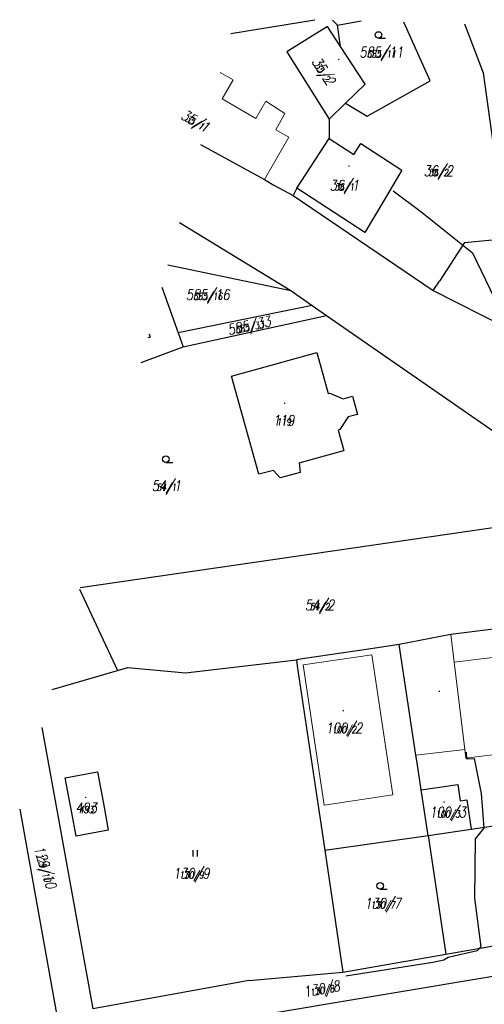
# Model space of a CAD drawing. Header units: feet. Extents: x -783217 to -782936, y -1044805 to -1043930.
# Tile 73 of 81: x -783075 to -783022, y -1044236 to -1044124. Entities that reach past the tile are written whole.
import ezdxf
from ezdxf.enums import TextEntityAlignment as Align

# ---------------------------------------------------------------- set-up
doc = ezdxf.new("R2010")
doc.units = ezdxf.units.FT
doc.header["$MEASUREMENT"] = 0
doc.layers.add('KN_hranice pozemků', color=140, linetype='Continuous', lineweight=30)
doc.layers.add('KN_slučky', color=253, linetype='Continuous', lineweight=9)
for name, color, linetype in [('KN_POZEMKY 500', 140, 'Continuous'), ('KN_značky kultur', 7, 'Continuous'), ('KN_čísla pozemků', 140, 'Continuous'), ('S_CETIN_METALIKA', 6, 'SDELSPOJO')]:
    doc.layers.add(name, color=color, linetype=linetype)
doc.styles.add('RomanD', font='romand.shx', dxfattribs={"width": 0.7, "oblique": 10})
doc.linetypes.add('SDELSPOJO', pattern='A,7,-6,[31,civil.shx,S=1,R=0,X=0,Y=0],-6', length=19)

# ---------------------------------------------------------------- blocks, each defined once
blk = doc.blocks.new('3.04')
at = {"layer": 'KN_značky kultur', "linetype": 'Continuous'}
blk.add_line((0, 0), (1.6, 0), dxfattribs=at)
blk.add_circle((0, 0.75), 0.75, dxfattribs=at)
blk = doc.blocks.new('3.06')
at = {"layer": 'KN_značky kultur', "linetype": 'Continuous'}
for p, q in [((-0.5, 0), (-0.5, 1.5)), ((0.5, 0), (0.5, 1.5))]:
    blk.add_line(p, q, dxfattribs=at)
blk = doc.blocks.new('4.02_1')
at = {"layer": 'KN_značky kultur', "linetype": 'Continuous'}
h = blk.add_hatch(color=256, dxfattribs=at)
edge = h.paths.add_edge_path()
edge.add_arc((0, 0), 0.175, 0, 360)

msp = doc.modelspace()

# ---------------------------------------------------------------- linework, layer by layer
at = {"layer": 'KN_hranice pozemků', "linetype": 'Continuous'}
for p, q in [((-783050.823, -1044125.071), (-783041.193, -1044123.507)), ((-783038.6, -1044124.12), (-783039.159, -1044123.561)), ((-783038.6, -1044124.12), (-783035.887, -1044123.65)), ((-783039.75, -1044124.3), (-783044.42, -1044127.2)), ((-783038.24, -1044126.59), (-783039.75, -1044124.3)), ((-783038.24, -1044126.59), (-783038.6, -1044124.12)), ((-783027.96, -1044130.53), (-783030.982, -1044123.782)), ((-783024.015, -1044123.97), (-783021.89, -1044129.6)), ((-783035.41, -1044130.9), (-783038.24, -1044126.59)), ((-783044.42, -1044127.2), (-783039.53, -1044134.9)), ((-783021.89, -1044129.6), (-783019.24, -1044148.6)), ((-783037.66, -1044133.09), (-783035.41, -1044130.9)), ((-783035.18, -1044134.55), (-783027.96, -1044130.53)), ((-783039.53, -1044134.9), (-783037.66, -1044133.09)), ((-783037.66, -1044133.09), (-783035.18, -1044134.55)), ((-783039.53, -1044134.9), (-783039.53, -1044137.13)), ((-783043.24, -1044142.82), (-783039.53, -1044137.13)), ((-783039.53, -1044137.13), (-783036.73, -1044138.95)), ((-783054.296, -1044137.828), (-783046.98, -1044141.82)), ((-783036.73, -1044138.95), (-783035.92, -1044137.7)), ((-783035.92, -1044137.7), (-783031.21, -1044140.76)), ((-783031.21, -1044140.76), (-783033.19, -1044144.11)), ((-783046.98, -1044141.82), (-783045.88, -1044142.46)), ((-783045.88, -1044142.46), (-783043.68, -1044143.68)), ((-783043.24, -1044142.82), (-783043.68, -1044143.68)), ((-783035.44, -1044147.9), (-783043.24, -1044142.82)), ((-783043.68, -1044143.68), (-783027.6, -1044154.54)), ((-783033.19, -1044144.11), (-783035.44, -1044147.9)), ((-783056.728, -1044146.761), (-783043.94, -1044154.54)), ((-783024.02, -1044149.05), (-783026.89, -1044153.47)), ((-783024.02, -1044149.05), (-783019.24, -1044148.6)), ((-783058.047, -1044151.607), (-783043.94, -1044154.54)), ((-783027.6, -1044154.54), (-783026.89, -1044153.47)), ((-783058.748, -1044154.181), (-783056.86, -1044159.41)), ((-783043.94, -1044154.54), (-783041.5, -1044156.27)), ((-783027.6, -1044154.54), (-783012.63, -1044162.21)), ((-783041.5, -1044156.27), (-783056.86, -1044159.41)), ((-783041.5, -1044156.27), (-783039.87, -1044157.43)), ((-783056.31, -1044161.02), (-783039.87, -1044157.43)), ((-783039.87, -1044157.43), (-783020.68, -1044170.68)), ((-783060.202, -1044159.522), (-783060.07, -1044159.9)), ((-783056.86, -1044159.41), (-783056.31, -1044161.02)), ((-783060.07, -1044159.9), (-783060.33, -1044159.991)), ((-783061.102, -1044162.826), (-783056.31, -1044161.02)), ((-783050.73, -1044164.37), (-783040.95, -1044161.67)), ((-783040.95, -1044161.67), (-783039.66, -1044166.36)), ((-783047.63, -1044175.62), (-783050.73, -1044164.37)), ((-783039.66, -1044166.36), (-783039.46, -1044166.31)), ((-783039.46, -1044166.31), (-783037.93, -1044166.98)), ((-783037.93, -1044166.98), (-783036.87, -1044166.69)), ((-783036.87, -1044166.69), (-783036.3, -1044168.76)), ((-783036.3, -1044168.76), (-783037.36, -1044169.05)), ((-783037.36, -1044169.05), (-783038.31, -1044170.51)), ((-783038.31, -1044170.51), (-783038.5, -1044170.56)), ((-783038.5, -1044170.56), (-783037.85, -1044172.92)), ((-783042.99, -1044174.3), (-783037.85, -1044172.92)), ((-783042.99, -1044174.3), (-783042.87, -1044175.44)), ((-783045.94, -1044175.19), (-783047.63, -1044175.62)), ((-783045.16, -1044176.02), (-783045.94, -1044175.19)), ((-783042.87, -1044175.44), (-783045.16, -1044176.02)), ((-783068.122, -1044188.613), (-783017.78, -1044181.28)), ((-783068.169, -1044188.783), (-783063.82, -1044198.12)), ((-783013.92, -1044192.51), (-783025.6, -1044194)), ((-783025.6, -1044194), (-783031.51, -1044195.15)), ((-783034.75, -1044195.63), (-783042.61, -1044196.8)), ((-783031.51, -1044195.15), (-783034.75, -1044195.63)), ((-783029.6, -1044207.85), (-783031.51, -1044195.15)), ((-783056.01, -1044198.41), (-783043.3, -1044196.9)), ((-783042.61, -1044196.8), (-783043.3, -1044196.9)), ((-783043.3, -1044196.9), (-783043.2, -1044197.59)), ((-783071.307, -1044200.312), (-783063.82, -1044198.12)), ((-783063.82, -1044198.12), (-783062.63, -1044197.77)), ((-783062.63, -1044197.77), (-783056.01, -1044198.41)), ((-783043.2, -1044197.59), (-783040.81, -1044213.65)), ((-783072.491, -1044204.658), (-783070.66, -1044214.75)), ((-783029.47, -1044208.7), (-783029.6, -1044207.85)), ((-783029, -1044211.81), (-783029.47, -1044208.7)), ((-783069.82, -1044210.43), (-783066.11, -1044209.75)), ((-783069.07, -1044214.46), (-783069.82, -1044210.43)), ((-783066.11, -1044209.75), (-783065.37, -1044213.78)), ((-783029, -1044211.81), (-783024.79, -1044211.18)), ((-783024.79, -1044211.18), (-783024.51, -1044213.06)), ((-783028.21, -1044217.05), (-783029, -1044211.81)), ((-783065.37, -1044213.78), (-783064.88, -1044216.45)), ((-783040.81, -1044213.65), (-783040.06, -1044218.72)), ((-783024.51, -1044213.06), (-783023.76, -1044212.95)), ((-783023.76, -1044212.95), (-783023.26, -1044216.32)), ((-783075.043, -1044214.031), (-783070.77, -1044237.67)), ((-783070.66, -1044214.75), (-783066.64, -1044236.92)), ((-783068.58, -1044217.12), (-783069.07, -1044214.46)), ((-783023.26, -1044216.32), (-783008.51, -1044214.16)), ((-783064.88, -1044216.45), (-783068.58, -1044217.12)), ((-783040.06, -1044218.72), (-783028.21, -1044217.05)), ((-783028.21, -1044217.05), (-783023.26, -1044216.32)), ((-783028.21, -1044217.05), (-783026.16, -1044230.65)), ((-783040.06, -1044218.72), (-783037.98, -1044232.72)), ((-783026.16, -1044230.65), (-783007.1, -1044227.31)), ((-783037.98, -1044232.72), (-783026.16, -1044230.65)), ((-783048.67, -1044237.84), (-783007.54, -1044230.93)), ((-783048.74, -1044233.67), (-783037.98, -1044232.72)), ((-783048.74, -1044233.67), (-783066.64, -1044236.92))]:
    msp.add_line(p, q, dxfattribs=at)
at = {"layer": 'KN_slučky', "linetype": 'Continuous'}
for p, q in [((-783052.045, -1044129.559), (-783050.56, -1044130.39)), ((-783050.56, -1044130.39), (-783051.82, -1044132.58)), ((-783051.82, -1044132.58), (-783047.96, -1044134.82)), ((-783047.96, -1044134.82), (-783046.83, -1044132.86)), ((-783046.83, -1044132.86), (-783044.62, -1044134.27)), ((-783044.62, -1044134.27), (-783045.68, -1044136.13)), ((-783044.18, -1044136.99), (-783046.98, -1044141.82)), ((-783045.68, -1044136.13), (-783044.18, -1044136.99)), ((-783025.2, -1044197.17), (-783025.6, -1044194)), ((-783042.51, -1044197.49), (-783034.65, -1044196.32)), ((-783034.65, -1044196.32), (-783032.26, -1044212.38)), ((-783025.2, -1044197.17), (-783016.25, -1044196.07)), ((-783040.12, -1044213.55), (-783042.51, -1044197.49)), ((-783023.98, -1044207.17), (-783025.2, -1044197.17)), ((-783023.98, -1044207.17), (-783029.6, -1044207.85)), ((-783023.86, -1044208.16), (-783023.98, -1044207.17)), ((-783014.78, -1044207.05), (-783023.86, -1044208.16)), ((-783032.26, -1044212.38), (-783040.12, -1044213.55))]:
    msp.add_line(p, q, dxfattribs=at)
at = {"layer": 'S_CETIN_METALIKA', "ltscale": 0.2, "flags": 128}
for points in [[(-783032.2, -1044143.14), (-783029.03, -1044145.51), (-783023.09, -1044150.23), (-783018.68, -1044159.43), (-783016.95, -1044162.41), (-783010.72, -1044167.35)], [(-783023.84, -1044207.5), (-783023.8, -1044208.25), (-783022.92, -1044208.2), (-783022.11, -1044212.23), (-783021.94, -1044214.66), (-783021.8, -1044216.22), (-783022.8, -1044217.43), (-783022.87, -1044224.23), (-783022.17, -1044229.79), (-783022.57, -1044230.27), (-783025.88, -1044231.04), (-783026.41, -1044231.33), (-783027.64, -1044231.59), (-783037.65, -1044233.17)]]:
    msp.add_lwpolyline(points, dxfattribs=at)

# ---------------------------------------------------------------- block references
at = {"layer": 'KN_značky kultur', "linetype": 'Continuous', "xscale": 0.5, "yscale": 0.5}
for name, p in [('3.04', (-783033.88, -1044125.63)), ('4.02_1', (-783038.46, -1044128.06)), ('4.02_1', (-783037.26, -1044140.29)), ('4.02_1', (-783044.66, -1044167.48)), ('3.04', (-783058.28, -1044174.27)), ('4.02_1', (-783037.92, -1044202.73)), ('3.06', (-783054.89, -1044219.46)), ('3.04', (-783033.69, -1044223.18))]:
    msp.add_blockref(name, p, dxfattribs=at)
at = {"layer": 'KN_značky kultur', "linetype": 'Continuous', "xscale": 0.5, "yscale": 0.5, "zscale": 0.6699992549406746}
for p in [(-783026.91, -1044200.51), (-783067.47, -1044212.68), (-783026.37, -1044213.2)]:
    msp.add_blockref('4.02_1', p, dxfattribs=at)

# ---------------------------------------------------------------- texts
at = {"layer": 'KN_POZEMKY 500', "linetype": 'Continuous', "style": 'RomanD', "oblique": 10, "width": 0.8}
for s, p in [('585/11', (-783033.56, -1044127.83)), ('585/16', (-783053.47, -1044155.64)), ('54/1', (-783058.21, -1044177.54)), ('54/2', (-783040.63, -1044191.21)), ('130/9', (-783055.34, -1044221.99)), ('130/7', (-783033.39, -1044225.42))]:
    msp.add_text(s, height=1.2, dxfattribs=at).set_placement(p, align=Align.CENTER)
at = {"layer": 'KN_POZEMKY 500', "color": 5, "linetype": 'Continuous', "style": 'RomanD', "oblique": 10, "width": 0.8}
for s, rotation, p in [('35/2', 303.38115, (-783040.68, -1044129.73)), ('35/1', 330.94042, (-783055.17, -1044135.63))]:
    msp.add_text(s, height=1.2, rotation=rotation, dxfattribs=at).set_placement(p, align=Align.CENTER)
for s, p in [('36/2', (-783027.02, -1044141.44)), ('36/1', (-783037.8, -1044143.09)), ('119', (-783044.76, -1044170.05)), ('100/2', (-783037.83, -1044205.31)), ('493', (-783067.41, -1044214.48)), ('100/3', (-783025.94, -1044214.97))]:
    msp.add_text(s, height=1.2, dxfattribs=at).set_placement(p, align=Align.CENTER)
at = {"layer": 'KN_POZEMKY 500', "linetype": 'Continuous', "style": 'RomanD', "oblique": 10, "width": 0.8}
for s, rotation, p in [('585/33', 11.80293, (-783048.6, -1044159.15)), ('129/10', 287.33833, (-783072.68, -1044220.86)), ('130/8', 10.19865, (-783040.29, -1044235.21))]:
    msp.add_text(s, height=1.2, rotation=rotation, dxfattribs=at).set_placement(p, align=Align.CENTER)
at = {"layer": 'KN_čísla pozemků', "linetype": 'Continuous', "style": 'RomanD', "oblique": 10, "width": 0.8}
for s, p in [('585/11', (-783033.56, -1044127.83)), ('585/16', (-783053.47, -1044155.64)), ('54/1', (-783058.21, -1044177.54)), ('54/2', (-783040.63, -1044191.21)), ('130/9', (-783055.34, -1044221.99)), ('130/7', (-783033.39, -1044225.42))]:
    msp.add_text(s, height=0.8, dxfattribs=at).set_placement(p, align=Align.CENTER)
at = {"layer": 'KN_čísla pozemků', "color": 5, "linetype": 'Continuous', "style": 'RomanD', "oblique": 10, "width": 0.8}
for s, rotation, p in [('35/2', 303.38115, (-783040.68, -1044129.73)), ('35/1', 330.94042, (-783055.17, -1044135.63))]:
    msp.add_text(s, height=0.8, rotation=rotation, dxfattribs=at).set_placement(p, align=Align.CENTER)
for s, p in [('36/2', (-783027.02, -1044141.44)), ('36/1', (-783037.8, -1044143.09)), ('119', (-783044.76, -1044170.05)), ('100/2', (-783037.83, -1044205.31)), ('493', (-783067.41, -1044214.48)), ('100/3', (-783025.94, -1044214.97))]:
    msp.add_text(s, height=0.8, dxfattribs=at).set_placement(p, align=Align.CENTER)
at = {"layer": 'KN_čísla pozemků', "linetype": 'Continuous', "style": 'RomanD', "oblique": 10, "width": 0.8}
for s, rotation, p in [('585/33', 11.80293, (-783048.6, -1044159.15)), ('129/10', 287.33833, (-783072.68, -1044220.86)), ('130/8', 10.19865, (-783040.29, -1044235.21))]:
    msp.add_text(s, height=0.8, rotation=rotation, dxfattribs=at).set_placement(p, align=Align.CENTER)

doc.saveas('drawing.dxf')
